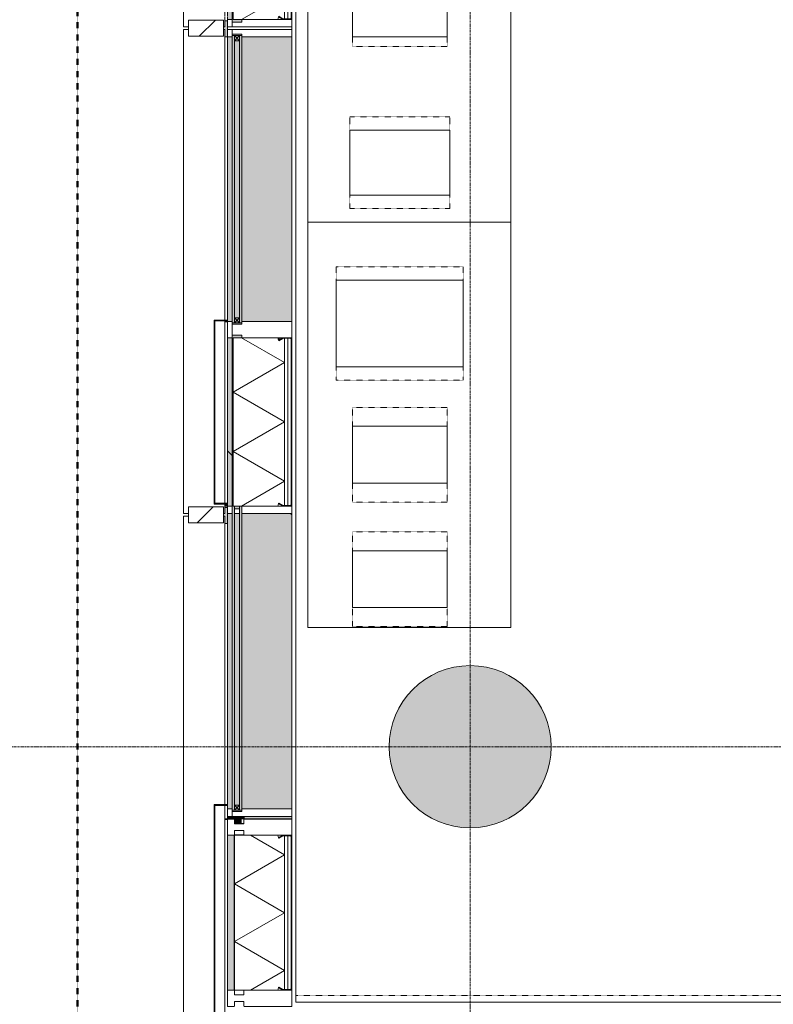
# Model space of a CAD drawing. Header units: millimetres. Extents: x -281 to 121694, y -16481 to 65128.
# Tile 3 of 256: x 8334 to 11121, y 9048 to 12689. Entities that reach past the tile are written whole.
import ezdxf

# ---------------------------------------------------------------- set-up
doc = ezdxf.new("R2010")
doc.units = ezdxf.units.MM
doc.linetypes.add('Grid Line', pattern=[12, 6, -2, 2, -2])
doc.linetypes.add('NLRS_Dash-0_6mm_Space-0_6mm_cpz', pattern=[1.2, 0.6, -0.6])
for name, color, linetype, lineweight in [('A--L$01A__Algemeen', 7, 'Continuous', 5), ('A--L$07A__Stramien', 1, 'Continuous', 5), ('A--L21__Buitenwanden', 3, 'Continuous', 5), ('A--L28__Hoofddraagconstructies', 3, 'Continuous', 5), ('A--L3__Afbouw', 2, 'Continuous', 5), ('A--L82__LosseGebruikersInvent', 1, 'Continuous', 5), ('A--L8__LosseInventaris', 1, 'Continuous', 5), ('A--LD21__DetailPenFijnHidden', 1, 'Continuous', 5), ('A--LD30__DetailPenMiddel', 3, 'NLRS_Dash-0_6mm_Space-0_6mm_cpz', 5)]:
    doc.layers.add(name, color=color, linetype=linetype, lineweight=lineweight)
pattern_1 = [(315, (-11757.5, 9103), (42.4264, 42.4264), []), (45, (-11757.5, 9103), (-42.4264, 42.4264), [])]

# ---------------------------------------------------------------- blocks, each defined once
blk = doc.blocks.new('TBR-B-BWK-C-BES-ARC-R25_rvt-1-L_80_ 13')
at = {"layer": 'A--L28__Hoofddraagconstructies'}
blk.add_hatch(color=21, dxfattribs=at).paths.add_polyline_path([(10000, 9700), (10058.5, 9705.8), (10114.8, 9722.8), (10166.7, 9750.6), (10212.1, 9787.9), (10249.4, 9833.3), (10277.2, 9885.2), (10294.2, 9941.5), (10300, 10000), (10294.2, 10058.5), (10277.2, 10114.8), (10249.4, 10166.7), (10212.1, 10212.1), (10166.7, 10249.4), (10114.8, 10277.2), (10058.5, 10294.2), (10000, 10300), (9941.5, 10294.2), (9885.2, 10277.2), (9833.3, 10249.4), (9787.9, 10212.1), (9750.6, 10166.7), (9722.8, 10114.8), (9705.8, 10058.5), (9700, 10000), (9705.8, 9941.5), (9725, 9881.2), (9750.6, 9833.3), (9787.9, 9787.9), (9833.3, 9750.6), (9885.2, 9722.8), (9941.5, 9705.8), (9955.5, 9704.4)])
at = {"layer": 'A--L28__Hoofddraagconstructies', "color": 241, "lineweight": 18}
for start, end in [(0, 180), (180, 360)]:
    blk.add_arc((10000, 10000), 300, start, end, dxfattribs=at)
blk = doc.blocks.new('Rectangular Mullion - 1332_210 x 60_30min-73532151-L_80_ 13')
at = {"layer": 'A--L3__Afbouw'}
h = blk.add_hatch(color=256, dxfattribs=at)
h.paths.add_polyline_path([(-10.7, 178.8), (-10.7, 177), (-12, 177), (-12, 212), (-10.7, 212)])
h.paths.add_polyline_path([(-27.9, 212), (-30, 212.8), (-29.2, 237), (-28.7, 237), (-27.9, 212.7)])
h.paths.add_polyline_path([(-27.9, 176.2), (-28.7, 176.2), (-29.2, 0), (-30, 0), (-29.2, 177), (-27.9, 176.3)])
for p, q in [((-30, 212.8), (-30, 237)), ((-30, 237), (-28.7, 237)), ((-29.2, 212.8), (-30, 212.8)), ((-29.2, 212), (-29.2, 212.8)), ((-27.9, 212), (-29.2, 212)), ((-12, 177), (-12, 212)), ((-30, 0), (-30, 176.2)), ((-30, 176.2), (-29.2, 176.2)), ((-29.2, 176.2), (-29.2, 177)), ((-29.2, 177), (-27.9, 177))]:
    blk.add_line(p, q, dxfattribs=at)
blk = doc.blocks.new('Rectangular Mullion - 1332_210 x 60_30min-34612180-L_80_ 13')
at = {"layer": 'A--L3__Afbouw'}
blk.add_hatch(color=256, dxfattribs=at).paths.add_polyline_path([(9163, 9672.5), (9163, 9673.75), (9128, 9673.3), (9128, 9672.5)])
blk.add_line((9128, 9673.75), (9163, 9673.75), dxfattribs=at)
blk = doc.blocks.new('Rectangular Mullion - 1332_210 x 60_30min-34469548-L_80_ 13')
at = {"layer": 'A--L3__Afbouw'}
for points in [[(9120, 9733.75), (9127.2, 9733.75), (9127.2, 9742.5), (9103, 9742.5), (9103, 9733.75)], [(9155, 9733.75), (9163, 9733.75), (9163, 9742.5), (9128, 9742.5), (9128, 9733.75)], [(9340, 9733.75), (9340, 9742.5), (9163.8, 9742.5), (9163.8, 9733.75)]]:
    blk.add_hatch(color=256, dxfattribs=at).paths.add_polyline_path(points)
for p, q in [((9103, 9742.5), (9103, 9733.75)), ((9127.2, 9733.75), (9103, 9733.75)), ((9127.2, 9742.5), (9127.2, 9733.75)), ((9128, 9733.75), (9127.2, 9733.75)), ((9128, 9742.5), (9128, 9733.75)), ((9163, 9733.75), (9128, 9733.75)), ((9163, 9742.5), (9163, 9733.75)), ((9163.8, 9733.75), (9163, 9733.75)), ((9163.8, 9742.5), (9163.8, 9733.75)), ((9340, 9733.75), (9163.8, 9733.75))]:
    blk.add_line(p, q, dxfattribs=at)
blk = doc.blocks.new('Rectangular Mullion - 1332_435 x 60_30min-34469616-L_80_ 13')
at = {"layer": 'A--LD21__DetailPenFijnHidden'}
blk.add_hatch(color=256, dxfattribs=at).paths.add_polyline_path([(30, 237), (-30, 237), (-29.2, 247.1), (-7.5, 247.1), (-7.5, 252), (2.5, 252), (2.5, 247.1), (30, 247.1)])
for p, q in [((-30, 237), (-30, 247.1)), ((30, 247.1), (30, 237))]:
    blk.add_line(p, q, dxfattribs=at)
blk = doc.blocks.new('Rectangular Mullion - 1332_435 x 60_30min-48998523-L_80_ 13')
at = {"layer": 'A--LD21__DetailPenFijnHidden'}
blk.add_hatch(color=256, dxfattribs=at).paths.add_polyline_path([(30, 237), (-30, 237), (-29.2, 247.1), (-7.5, 247.1), (-7.5, 252), (2.5, 252), (2.5, 247.1), (30, 247.1)])
for p, q in [((-30, 237), (-30, 247.1)), ((30, 247.1), (30, 237))]:
    blk.add_line(p, q, dxfattribs=at)
blk = doc.blocks.new('NLRS_21_GM_LB_element gevel_gen_cpz - NLRS_21_13_08_elementgevel element_gen_cpz-V194-L_80_ 13')
at = {"layer": 'A--L$01A__Algemeen'}
for points in [[(-877.5, -52), (-867.5, -51.5), (-867.5, -20), (-245, -20), (-245, -52), (-235, -52), (-235, -17), (-877.5, -17), (-877.5, -20)], [(-185, -237), (867.5, -237), (867.5, -52), (-185, -52)]]:
    blk.add_hatch(color=256, dxfattribs=at).paths.add_polyline_path(points)
h = blk.add_hatch(color=256, dxfattribs=at)
h.paths.add_polyline_path([(-867.5, -17), (-245, -17), (-245, 0), (-867.5, 0)])
h.paths.add_polyline_path([(-185, 0), (-185, -17), (867.5, -17), (867.5, 0), (-183, 0)])
h = blk.add_hatch(dxfattribs=at)
h.set_pattern_fill('FP_204', color=256, style=0, pattern_type=2)
h.set_pattern_definition([(315, (-13557.5, 9103), (42.4264, 42.4264), []), (45, (-13557.5, 9103), (-42.4264, 42.4264), [])])
h.paths.add_polyline_path([(-867.5, -185.7), (-866.8, -203.3), (-858.1, -188.2), (-866.8, -185.7)])
h = blk.add_hatch(dxfattribs=at)
h.set_pattern_fill('FP_205', color=256, style=0, pattern_type=2)
h.set_pattern_definition([(315, (-13557.5, 9103), (449.013, 449.013), []), (315, (-13557.5, 8944.25), (898.026, 0), []), (315, (-13557.5, 9261.75), (898.026, 0), [])])
h.paths.add_polyline_path([(-867.5, -205.8), (-867.5, -232), (-865.5, -232), (-865.5, -205.8)])
h.paths.add_polyline_path([(-866.8, -203.3), (-865.1, -204.3), (-856.3, -189.2), (-858.1, -188.2)])
h.paths.add_polyline_path([(-862.5, -237), (-250, -237), (-250, -235), (-862.5, -235)])
h.paths.add_polyline_path([(-256.2, -189.2), (-246.8, -204), (-245.7, -203.3), (-254.4, -188.2)])
h.paths.add_polyline_path([(-247, -232), (-245, -232), (-245, -205.8), (-247, -205.8)])
for p, q in [((-867.5, 0), (-895, 0)), ((-895, 0), (-895, -17)), ((-867.5, -17), (-867.5, 0)), ((-867.5, 0), (-860, 0)), ((-857, 0), (-245, 0)), ((-185, 0), (-245, 0)), ((-245, 0), (-245, -17)), ((-185, -17), (-185, 0)), ((-185, 0), (-183, 0)), ((-180, 0), (867.5, 0)), ((895, 0), (867.5, 0)), ((867.5, 0), (867.5, -17)), ((895, -17), (895, 0)), ((-877.5, -17), (-895, -17)), ((-895, -17), (-895, -237)), ((-895, -17), (-867.5, -17)), ((-877.5, -52), (-877.5, -17)), ((-245, -17), (-867.5, -17)), ((-245, -20), (-867.5, -20)), ((-867.5, -20), (-867.5, -185.7)), ((-245, -20), (-867.5, -20)), ((-867.5, -20), (-867.5, -185.7)), ((-775.6, -210), (-665.9, -20)), ((-556.2, -210), (-665.9, -20)), ((-556.2, -210), (-446.6, -20)), ((-336.9, -210), (-446.6, -20)), ((-245, -17), (-190, -17)), ((-245, -185.7), (-245, -20)), ((-245, -185.7), (-245, -20)), ((-195, -17), (-235, -17)), ((-235, -17), (-235, -52)), ((-195, -52), (-195, -17)), ((872.5, -17), (895, -17)), ((895, -17), (877.5, -17)), ((877.5, -17), (877.5, -52)), ((895, -237), (895, -17)), ((-867.5, -52), (-877.5, -52)), ((-775.6, -210), (-867.5, -50.9)), ((-336.9, -210), (-245, -50.9)), ((-235, -52), (-245, -52)), ((-190, -52), (-195, -52)), ((-185, -237), (-185, -52)), ((867.5, -52), (867.5, -237)), ((877.5, -52), (872.5, -52)), ((-867.5, -185.7), (-867.5, -204.5)), ((-867.5, -204.5), (-867.5, -205.8)), ((-867.5, -204.5), (-867.5, -205.8)), ((-867.5, -205.8), (-867.5, -232)), ((-858.1, -188.2), (-866.8, -203.3)), ((-865.5, -232), (-865.5, -205.8)), ((-865.5, -210), (-247, -210)), ((-865.5, -210), (-247, -210)), ((-865.1, -204.3), (-856.3, -189.2)), ((-856.3, -189.2), (-858.1, -188.2)), ((-254.4, -188.2), (-256.2, -189.2)), ((-256.2, -189.2), (-247.4, -204.3)), ((-245.7, -203.3), (-254.4, -188.2)), ((-247, -205.8), (-247, -232)), ((-245, -204.5), (-245, -185.7)), ((-245, -205.8), (-245, -204.5)), ((-245, -205.8), (-245, -204.5)), ((-245, -232), (-245, -205.8)), ((-895, -237), (-867.5, -237)), ((-867.5, -232), (-867.5, -237)), ((-867.5, -237), (-862.5, -237)), ((-865.5, -222.5), (-247, -222.5)), ((-250, -235), (-862.5, -235)), ((-862.5, -237), (-250, -237)), ((-250, -237), (-245, -237)), ((-245, -237), (-245, -232)), ((-245, -237), (-185, -237)), ((867.5, -237), (-185, -237)), ((867.5, -237), (895, -237))]:
    blk.add_line(p, q, dxfattribs=at)
for centre, radius, start, end in [((-867.5, -204.5), 18.8, 60, 90), ((-862.5, -205.8), 5, 150, 180), ((-862.5, -205.8), 3, 150, 180), ((-245, -204.5), 18.8, 90, 120), ((-250, -205.8), 3, 0, 30), ((-250, -205.8), 5, 360, 30), ((-862.5, -232), 5, 180, 270), ((-862.5, -232), 3, 180, 270), ((-862.5, -232), 3, 180, 270), ((-250, -232), 3, 270, 360), ((-250, -232), 3, 270, 0), ((-250, -232), 5, 270, 0)]:
    blk.add_arc(centre, radius, start, end, dxfattribs=at)
blk = doc.blocks.new('NLRS_41_GM_LB_vin gevel_gen_cpz - 41_12_XX_vin gevel-V195-L_80_ 13')
at = {"layer": 'A--L$01A__Algemeen'}
h = blk.add_hatch(dxfattribs=at)
h.set_pattern_fill('FP_206', color=256, style=0, pattern_type=2)
h.set_pattern_definition([(315, (-12657.5, 9103), (449.013, 449.013), []), (315, (-12657.5, 8944.25), (898.026, 0), []), (315, (-12657.5, 9261.75), (898.026, 0), [])])
h.paths.add_polyline_path([(-30, 15), (30, 15), (30, 145), (-30, 145), (-30, 124.7)])
for p, q in [((30, 145), (-30, 145)), ((-30, 145), (-30, 15)), ((30, 15), (30, 145)), ((-30, 15), (30, 15))]:
    blk.add_line(p, q, dxfattribs=at)
blk = doc.blocks.new('NLRS_21_GM_LB_element gevel_gen_cpz - NLRS_21_13_08_elementgevel element_gen_cpz-V196-L_80_ 13')
at = {"layer": 'A--L$01A__Algemeen'}
h = blk.add_hatch(color=256, dxfattribs=at)
h.paths.add_polyline_path([(-867.5, -17), (-245, -17), (-245, 0), (-867.5, 0)])
h.paths.add_polyline_path([(-185, -17), (867.5, -17), (867.5, 0), (-185, 0)])
for points in [[(-680, -20), (-245, -20), (-245, -52), (-235, -52), (-235, -17), (-680, -17)], [(-185, -237), (867.5, -237), (867.5, -52), (-185, -52)]]:
    blk.add_hatch(color=256, dxfattribs=at).paths.add_polyline_path(points)
h = blk.add_hatch(dxfattribs=at)
h.set_pattern_fill('FP_207', color=256, style=0, pattern_type=2)
h.set_pattern_definition(pattern_1)
h.paths.add_polyline_path([(-867.5, -185.7), (-866.8, -203.3), (-858.1, -188.2), (-865.1, -186)])
h = blk.add_hatch(dxfattribs=at)
h.set_pattern_fill('FP_208', color=256, style=0, pattern_type=2)
h.set_pattern_definition([(315, (-11757.5, 9103), (449.013, 449.013), []), (315, (-11757.5, 8944.25), (898.026, 0), []), (315, (-11757.5, 9261.75), (898.026, 0), [])])
h.paths.add_polyline_path([(-867.5, -205.8), (-867.5, -232), (-865.5, -232), (-865.5, -205.8)])
h.paths.add_polyline_path([(-866.8, -203.3), (-865.1, -204.3), (-856.3, -189.2), (-858.1, -188.2)])
h.paths.add_polyline_path([(-862.5, -237), (-250, -237), (-250, -235), (-862.5, -235)])
h.paths.add_polyline_path([(-256.2, -189.2), (-247.4, -204.3), (-245.7, -203.3), (-254.4, -188.2)])
h.paths.add_polyline_path([(-247, -205.8), (-247, -232), (-245, -232), (-245, -205.8)])
h = blk.add_hatch(dxfattribs=at)
h.set_pattern_fill('FP_207', color=256, style=0, pattern_type=2)
h.set_pattern_definition(pattern_1)
h.paths.add_polyline_path([(-254.4, -188.2), (-245, -204.3), (-245, -185.7), (-249.9, -186.3)])
for p, q in [((-867.5, 0), (-895, 0)), ((-895, 0), (-895, -17)), ((-867.5, -17), (-867.5, 0)), ((-867.5, 0), (-860, 0)), ((-857, 0), (-245, 0)), ((-185, 0), (-245, 0)), ((-245, 0), (-245, -17)), ((-185, -17), (-185, 0)), ((-185, 0), (-183, 0)), ((-180, 0), (867.5, 0)), ((895, 0), (867.5, 0)), ((867.5, 0), (867.5, -17)), ((895, -17), (895, 0)), ((-895, -25), (-895, -44)), ((-877.5, -44), (-877.5, -25)), ((-245, -20), (-867.5, -20)), ((-867.5, -20), (-867.5, -185.7)), ((-245, -20), (-867.5, -20)), ((-867.5, -20), (-867.5, -185.7)), ((-775.6, -210), (-665.9, -20)), ((-245, -17), (-680, -17)), ((-556.2, -210), (-665.9, -20)), ((-556.2, -210), (-446.6, -20)), ((-336.9, -210), (-446.6, -20)), ((-245, -17), (-190, -17)), ((-245, -185.7), (-245, -20)), ((-245, -185.7), (-245, -20)), ((-195, -17), (-235, -17)), ((-235, -17), (-235, -52)), ((-195, -52), (-195, -17)), ((872.5, -17), (895, -17)), ((895, -17), (877.5, -17)), ((877.5, -17), (877.5, -52)), ((895, -237), (895, -17)), ((-895, -52), (-895, -237)), ((-775.6, -210), (-867.5, -50.9)), ((-336.9, -210), (-245, -50.9)), ((-235, -52), (-245, -52)), ((-190, -52), (-195, -52)), ((-185, -237), (-185, -52)), ((867.5, -52), (867.5, -237)), ((877.5, -52), (872.5, -52)), ((-867.5, -185.7), (-867.5, -204.5)), ((-867.5, -204.5), (-867.5, -205.8)), ((-867.5, -204.5), (-867.5, -205.8)), ((-867.5, -205.8), (-867.5, -232)), ((-858.1, -188.2), (-866.8, -203.3)), ((-865.5, -232), (-865.5, -205.8)), ((-865.5, -210), (-247, -210)), ((-865.5, -210), (-247, -210)), ((-865.1, -204.3), (-856.3, -189.2)), ((-856.3, -189.2), (-858.1, -188.2)), ((-254.4, -188.2), (-256.2, -189.2)), ((-256.2, -189.2), (-247.4, -204.3)), ((-245.7, -203.3), (-254.4, -188.2)), ((-247, -205.8), (-247, -232)), ((-245, -204.5), (-245, -185.7)), ((-245, -205.8), (-245, -204.5)), ((-245, -205.8), (-245, -204.5)), ((-245, -232), (-245, -205.8)), ((-895, -237), (-867.5, -237)), ((-867.5, -232), (-867.5, -237)), ((-867.5, -237), (-862.5, -237)), ((-865.5, -222.5), (-247, -222.5)), ((-250, -235), (-862.5, -235)), ((-862.5, -237), (-250, -237)), ((-250, -237), (-245, -237)), ((-245, -237), (-245, -232)), ((-245, -237), (-185, -237)), ((867.5, -237), (-185, -237)), ((867.5, -237), (895, -237))]:
    blk.add_line(p, q, dxfattribs=at)
for centre, radius, start, end in [((-867.5, -204.5), 18.8, 60, 90), ((-862.5, -205.8), 5, 150, 180), ((-862.5, -205.8), 3, 150, 180), ((-245, -204.5), 18.8, 90, 120), ((-250, -205.8), 3, 0, 30), ((-250, -205.8), 5, 360, 30), ((-862.5, -232), 5, 180, 270), ((-862.5, -232), 3, 180, 270), ((-862.5, -232), 3, 180, 270), ((-250, -232), 3, 270, 360), ((-250, -232), 3, 270, 0), ((-250, -232), 5, 270, 0)]:
    blk.add_arc(centre, radius, start, end, dxfattribs=at)
blk = doc.blocks.new('NLRS_41_GM_LB_vin gevel_gen_cpz - 41_12_XX_vin gevel-V197-L_80_ 13')
at = {"layer": 'A--L$01A__Algemeen'}
h = blk.add_hatch(dxfattribs=at)
h.set_pattern_fill('FP_209', color=256, style=0, pattern_type=2)
h.set_pattern_definition([(315, (-10857.5, 9103), (449.013, 449.013), []), (315, (-10857.5, 8944.25), (898.026, 0), []), (315, (-10857.5, 9261.75), (898.026, 0), [])])
h.paths.add_polyline_path([(-30, 15), (30, 15), (30, 145), (-30, 145), (-30, 124.7)])
for p, q in [((30, 145), (-30, 145)), ((-30, 145), (-30, 15)), ((30, 15), (30, 145)), ((-30, 15), (30, 15))]:
    blk.add_line(p, q, dxfattribs=at)
blk = doc.blocks.new('NLRS_41_GM_LB_zetwerk gevel_gen_cpz - NLRS_41_12_05_GM_zetwerk gevel_gen_cpz-61879868-L_80_ 13')
at = {"layer": 'A--L$01A__Algemeen'}
for p, q in [((375, 50), (-305, 50)), ((-305, 50), (-305, 0)), ((-302, 0), (-302, 47)), ((-302, 47), (372, 47)), ((372, 47), (372, 0)), ((375, 0), (375, 50)), ((-305, 0), (-302, 0)), ((372, 0), (375, 0))]:
    blk.add_line(p, q, dxfattribs=at)
blk = doc.blocks.new('CSWK_double-triple glass panel - CSWK_double-triple glass panel-55889924-L_80_ 13')
at = {"layer": 'A--L$01A__Algemeen'}
for points in [[(-531.25, 100), (-531.25, 92), (531.25, 92), (531.25, 100), (-518.79, 100)], [(-531.25, 73), (-531.25, 65), (531.25, 65), (531.25, 73), (-518.79, 73)]]:
    blk.add_hatch(color=256, dxfattribs=at).paths.add_polyline_path(points)
at = {"layer": 'A--L82__LosseGebruikersInvent'}
blk.add_hatch(color=256, dxfattribs=at).paths.add_polyline_path([(-536.25, 100), (-536.25, 65), (-531.25, 65), (-531.25, 73), (531.25, 73), (531.25, 65), (536.25, 65), (536.25, 100), (531.25, 100), (531.25, 92), (-531.25, 92), (-531.25, 100)])
at = {"layer": 'A--L$01A__Algemeen'}
for p, q in [((531.25, 100), (-531.25, 100)), ((-531.25, 100), (-531.25, 92)), ((-531.25, 92), (531.25, 92)), ((-531.25, 92), (-512.25, 92)), ((-531.25, 73), (-531.25, 92)), ((-531.25, 92), (-512.25, 73)), ((-512.25, 92), (-531.25, 73)), ((531.25, 73), (-531.25, 73)), ((-531.25, 73), (-531.25, 65)), ((-512.25, 73), (-531.25, 73)), ((-512.25, 92), (-512.25, 73)), ((512.25, 92), (531.25, 92)), ((512.25, 73), (512.25, 92)), ((512.25, 92), (531.25, 73)), ((531.25, 92), (512.25, 73)), ((531.25, 73), (512.25, 73)), ((531.25, 92), (531.25, 100)), ((531.25, 92), (531.25, 73)), ((531.25, 65), (531.25, 73)), ((-531.25, 65), (531.25, 65))]:
    blk.add_line(p, q, dxfattribs=at)
blk = doc.blocks.new('NLRS_82_FU_UN_lab en spoel tafels_gen_kad - labtafel dxbxh 750x1500x950-49024441-L_80_ 13')
at = {"layer": 'A--L$01A__Algemeen'}
for p, q in [((750, 262.7), (-750, 262.7)), ((-750, 262.7), (-750, -487.3)), ((750, -487.3), (750, 262.7)), ((-750, -487.3), (750, -487.3))]:
    blk.add_line(p, q, dxfattribs=at)
blk = doc.blocks.new('NLRS_82_FU_UN_lab en spoel tafels_gen_kad - labtafel dxbxh 750x1200x950-V304-L_80_ 13')
at = {"layer": 'A--L$01A__Algemeen'}
for p, q in [((600, 262.7), (-600, 262.7)), ((-600, 262.7), (-600, -487.3)), ((600, 153.3), (600, 262.7)), ((600, -487.3), (600, -306.7)), ((-600, -487.3), (600, -487.3))]:
    blk.add_line(p, q, dxfattribs=at)
blk = doc.blocks.new('Rectangular Mullion - gevelband kader-64324186-L_80_ 13')
at = {"layer": 'A--L3__Afbouw'}
for p, q in [((8939.9, 10852.5), (8958, 10852.5)), ((8939.9, 8640), (8939.9, 10852.5)), ((9088, 10852.5), (9092.9, 10852.5)), ((9092.9, 10852.5), (9092.9, 9786.3)), ((9092.9, 9783.3), (9092.9, 8797.3)), ((9056, 8756.1), (9092.9, 8793)), ((9092.9, 8794.3), (9092.9, 8793)), ((8939.9, 8640), (9053, 8753.1))]:
    blk.add_line(p, q, dxfattribs=at)
blk = doc.blocks.new('Rectangular Mullion - gevelband kader-V345-L_80_ 13')
at = {"layer": 'A--L3__Afbouw'}
for p, q in [((8939.9, 12652.5), (8958, 12652.5)), ((8939.9, 10862.5), (8939.9, 12652.5)), ((9088, 12652.5), (9092.9, 12652.5)), ((9092.9, 12652.5), (9092.9, 11577.5)), ((9092.9, 11574.5), (9092.9, 10900.5)), ((9092.9, 10897.5), (9092.9, 10862.5)), ((8958, 10862.5), (8939.9, 10862.5)), ((9092.9, 10862.5), (9088, 10862.5))]:
    blk.add_line(p, q, dxfattribs=at)
blk = doc.blocks.new('NLRS_82_SE_LB_laboratorium apparaat space reservation_gen_cpz - lab apparaat_tafelniveau-57700831-L_80_ 13')
at = {"layer": 'A--L8__LosseInventaris', "linetype": 'NLRS_Dash-0_6mm_Space-0_6mm_cpz'}
for p, q in [((-175, 175), (175, 175)), ((-175, 175), (-175, -175)), ((175, 175), (175, -175)), ((-175, -175), (175, -175))]:
    blk.add_line(p, q, dxfattribs=at)
at = {"layer": 'A--L8__LosseInventaris'}
for p, q in [((105, 175), (-105, 175)), ((-105, 175), (-105, -175)), ((105, -175), (105, 175)), ((-105, -175), (105, -175))]:
    blk.add_line(p, q, dxfattribs=at)
blk = doc.blocks.new('NLRS_82_SE_LB_laboratorium apparaat space reservation_gen_cpz - lab apparaat_tafelniveau-57700832-L_80_ 13')
at = {"layer": 'A--L8__LosseInventaris', "linetype": 'NLRS_Dash-0_6mm_Space-0_6mm_cpz'}
for p, q in [((-175, 175), (175, 175)), ((-175, 175), (-175, -175)), ((175, 175), (175, -175)), ((-175, -175), (175, -175))]:
    blk.add_line(p, q, dxfattribs=at)
at = {"layer": 'A--L8__LosseInventaris'}
for p, q in [((105, 175), (-105, 175)), ((-105, 175), (-105, -175)), ((105, -175), (105, 175)), ((-105, -175), (105, -175))]:
    blk.add_line(p, q, dxfattribs=at)
blk = doc.blocks.new('NLRS_82_SE_LB_laboratorium apparaat space reservation_gen_cpz - lab apparaat_tafelniveau-57700833-L_80_ 13')
at = {"layer": 'A--L8__LosseInventaris', "linetype": 'NLRS_Dash-0_6mm_Space-0_6mm_cpz'}
for p, q in [((-210, 235), (210, 235)), ((-210, 235), (-210, -235)), ((210, 235), (210, -235)), ((-210, -235), (210, -235))]:
    blk.add_line(p, q, dxfattribs=at)
at = {"layer": 'A--L8__LosseInventaris'}
for p, q in [((160, 235), (-160, 235)), ((-160, 235), (-160, -235)), ((160, -235), (160, 235)), ((-160, -235), (160, -235))]:
    blk.add_line(p, q, dxfattribs=at)
blk = doc.blocks.new('NLRS_82_SE_LB_laboratorium apparaat space reservation_gen_cpz - lab apparaat_tafelniveau-57700834-L_80_ 13')
at = {"layer": 'A--L8__LosseInventaris', "linetype": 'NLRS_Dash-0_6mm_Space-0_6mm_cpz'}
for p, q in [((-170, 185), (170, 185)), ((-170, 185), (-170, -185)), ((170, 185), (170, -185)), ((-170, -185), (170, -185))]:
    blk.add_line(p, q, dxfattribs=at)
at = {"layer": 'A--L8__LosseInventaris'}
for p, q in [((120, 185), (-120, 185)), ((-120, 185), (-120, -185)), ((120, -185), (120, 185)), ((-120, -185), (120, -185))]:
    blk.add_line(p, q, dxfattribs=at)
blk = doc.blocks.new('NLRS_82_SE_LB_laboratorium apparaat space reservation_gen_cpz - lab apparaat_tafelniveau-57700835-L_80_ 13')
at = {"layer": 'A--L8__LosseInventaris', "linetype": 'NLRS_Dash-0_6mm_Space-0_6mm_cpz'}
for p, q in [((-150, 175), (150, 175)), ((-150, 175), (-150, -175)), ((150, 175), (150, -175)), ((-150, -175), (150, -175))]:
    blk.add_line(p, q, dxfattribs=at)
at = {"layer": 'A--L8__LosseInventaris'}
for p, q in [((115, 175), (-115, 175)), ((-115, 175), (-115, -175)), ((115, -175), (115, 175)), ((-115, -175), (115, -175))]:
    blk.add_line(p, q, dxfattribs=at)
blk = doc.blocks.new('CSWK_double-triple glass panel - CSWK_double-triple glass panel-73654105-L_80_ 13')
at = {"layer": 'A--LD21__DetailPenFijnHidden'}
blk.add_hatch(color=256, dxfattribs=at).paths.add_polyline_path([(563.625, -187), (545.625, -187), (546.425, -212), (563.625, -212)])
blk.add_line((545.625, -187), (563.625, -187), dxfattribs=at)
blk = doc.blocks.new('NLRS_21_CWP_glass panel _T_D__gen_cpz - NLRS_21_10_CWP_vliesgevel isolatie 30min_gen_cpz-73509951-L_80_ 13')
at = {"layer": 'A--L$01A__Algemeen'}
h = blk.add_hatch(dxfattribs=at)
h.set_pattern_fill('FP_428', color=256, style=0, pattern_type=2)
h.set_pattern_definition([(315, (-9386.25, 9340), (449.013, 449.013), []), (315, (-9386.25, 9181.25), (898.026, 0), []), (315, (-9386.25, 9498.75), (898.026, 0), [])])
h.paths.add_polyline_path([(-286.2, 31.2), (-286.2, 5), (-284.2, 5), (-284.2, 31.2)])
h.paths.add_polyline_path([(-285.6, 33.7), (-283.8, 32.7), (-275.1, 47.8), (-276.8, 48.8), (-283.8, 36.7)])
h.paths.add_polyline_path([(-281.2, 2), (-281.2, 0), (281.2, 0), (281.2, 2), (-106.1, 2)])
h.paths.add_polyline_path([(275.1, 47.8), (283.8, 32.7), (285.6, 33.7), (276.8, 48.8)])
h.paths.add_polyline_path([(284.2, 5), (286.2, 5), (286.2, 31.2), (284.2, 31.2)])
for p, q in [((-286.2, 212), (-286.2, 27)), ((286.2, 212), (-286.2, 212)), ((286.2, 212), (-286.2, 212)), ((-286.2, 212), (-286.2, 27)), ((286.2, 212), (-286.2, 212)), ((-286.2, 212), (-286.2, 0)), ((-213.6, 27), (-106.8, 212)), ((0, 27), (-106.8, 212)), ((0, 27), (106.8, 212)), ((213.6, 27), (106.8, 212)), ((286.2, 27), (286.2, 212)), ((286.2, 27), (286.2, 212)), ((286.2, 0), (286.2, 212)), ((-213.6, 27), (-286.2, 152.8)), ((213.6, 27), (286.2, 152.8)), ((-286.2, 51.3), (-286.2, 32.5)), ((-286.2, 32.5), (-276.8, 48.8)), ((-276.8, 48.8), (-285.6, 33.7)), ((-283.8, 32.7), (-275.1, 47.8)), ((-275.1, 47.8), (-276.8, 48.8)), ((276.8, 48.8), (275.1, 47.8)), ((275.1, 47.8), (283.8, 32.7)), ((285.6, 33.7), (276.8, 48.8)), ((276.8, 48.8), (286.2, 32.5)), ((286.2, 32.5), (286.2, 51.3)), ((-286.2, 31.2), (-286.2, 5)), ((-286.2, 27), (286.2, 27)), ((-286.2, 27), (286.2, 27)), ((-286.2, 0), (286.2, 0)), ((-284.2, 5), (-284.2, 31.2)), ((-284.2, 27), (-284.2, 14.5)), ((284.2, 27), (-284.2, 27)), ((-284.2, 14.5), (284.2, 14.5)), ((-284.2, 14.5), (-284.2, 5)), ((284.2, 14.5), (-284.2, 14.5)), ((281.2, 2), (-281.2, 2)), ((-281.2, 2), (281.2, 2)), ((-281.2, 0), (281.2, 0)), ((284.2, 31.2), (284.2, 5)), ((284.2, 14.5), (284.2, 27)), ((284.2, 5), (284.2, 14.5)), ((286.2, 5), (286.2, 31.2))]:
    blk.add_line(p, q, dxfattribs=at)
for centre, radius, start, end in [((-286.2, 32.5), 18.8, 60, 90), ((286.2, 32.5), 18.8, 90, 120), ((-281.2, 31.2), 5, 150, 180), ((-281.2, 5), 5, 180, 270), ((-281.2, 31.2), 3, 150, 180), ((-281.2, 5), 3, 180, 270), ((-281.2, 5), 3, 180, 270), ((281.2, 5), 3, 270, 360), ((281.2, 5), 5, 270, 360), ((281.2, 5), 3, 270, 360), ((281.2, 31.2), 3, 0, 30), ((281.2, 31.2), 5, 0, 30)]:
    blk.add_arc(centre, radius, start, end, dxfattribs=at)
blk = doc.blocks.new('Rectangular Mullion - 1332_210 x 60_30min-62245179-L_80_ 13')
at = {"layer": 'A--L3__Afbouw'}
blk.add_hatch(color=256, dxfattribs=at).paths.add_polyline_path([(9127.2, 9100), (9127.2, 9672.5), (9103, 9672.5), (9103, 9100)])
for p, q in [((9103, 9672.5), (9103, 9100)), ((9127.2, 9672.5), (9128, 9672.5)), ((9127.2, 9672.5), (9127.2, 9100)), ((9128, 9100), (9127.2, 9100))]:
    blk.add_line(p, q, dxfattribs=at)
blk = doc.blocks.new('Rectangular Mullion - 1332_210 x 60_30min-34434757-L_80_ 13')
at = {"layer": 'A--L3__Afbouw'}
for p, q in [((-60, 0), (0, 0)), ((0, 0), (0, -176.2)), ((-59.2, -176.2), (-60, -176.2)), ((-59.2, -177), (-59.2, -176.2)), ((-42, -177), (-59.2, -177)), ((-42, -212), (-42, -177)), ((-0.8, -177), (-18, -177)), ((-18, -177), (-18, -212)), ((0, -176.2), (-0.8, -176.2)), ((-0.8, -176.2), (-0.8, -177)), ((-60, -237), (-60, -212.8)), ((-60, -212.8), (-59.2, -212.8)), ((-59.2, -212.8), (-59.2, -212)), ((-59.2, -212), (-42, -212)), ((-18, -212), (-0.8, -212)), ((-0.8, -212), (-0.8, -212.8)), ((-0.8, -212.8), (0, -212.8)), ((0, -212.8), (0, -237)), ((0, -237), (-60, -237))]:
    blk.add_line(p, q, dxfattribs=at)
blk = doc.blocks.new('Rectangular Mullion - 1332_210 x 60_30min-34434758-L_80_ 13')
at = {"layer": 'A--L3__Afbouw'}
for p, q in [((0, 0), (-60, 0)), ((0, -176.2), (0, 0)), ((-60, -176.2), (-59.2, -176.2)), ((-59.2, -176.2), (-59.2, -177)), ((-59.2, -177), (-42, -177)), ((-42, -177), (-42, -212)), ((-18, -212), (-18, -177)), ((-18, -177), (-0.8, -177)), ((-0.8, -177), (-0.8, -176.2)), ((-0.8, -176.2), (0, -176.2)), ((-59.2, -212.8), (-60, -212.8)), ((-60, -212.8), (-60, -237)), ((-42, -212), (-59.2, -212)), ((-59.2, -212), (-59.2, -212.8)), ((-0.8, -212), (-18, -212)), ((-0.8, -212.8), (-0.8, -212)), ((0, -212.8), (-0.8, -212.8)), ((0, -237), (0, -212.8)), ((-60, -237), (0, -237))]:
    blk.add_line(p, q, dxfattribs=at)
blk = doc.blocks.new('1332_elementgevel element glass corner - NLRS_21_13_08_GM_elementgevel element glazen hoek_gen_cpz-65367698-L_80_ 13')
at = {"layer": 'A--L$01A__Algemeen'}
h = blk.add_hatch(color=256, dxfattribs=at)
h.paths.add_polyline_path([(-527.5, -17), (565, -17), (565, 0), (-527.5, 0)])
h.paths.add_polyline_path([(592.5, 0), (592.5, -17), (780, -17), (797, 0), (600, 0)])
h = blk.add_hatch(dxfattribs=at)
h.set_pattern_fill('FP_429', color=256, style=0, pattern_type=2)
h.set_pattern_definition([(315, (-10297.5, 9103), (449.013, 449.013), []), (315, (-10297.5, 8944.25), (898.026, 0), []), (315, (-10297.5, 9261.75), (898.026, 0), [])])
h.paths.add_polyline_path([(745, -20), (780, -20), (780, -17), (745, -17)])
blk.add_hatch(color=256, dxfattribs=at).paths.add_polyline_path([(-527.5, -237), (560, -237), (565, -232), (565, -52), (-527.5, -52)])
for p, q in [((-555, 0), (-555, -17)), ((-527.5, 0), (-555, 0)), ((-527.5, -17), (-527.5, 0)), ((-527.5, 0), (-514.2, 0)), ((-511.2, 0), (565, 0)), ((592.5, 0), (600, 0)), ((603, 0), (797, 0)), ((780, -17), (797, 0)), ((-555, -17), (-555, -237)), ((-537.5, -17), (-555, -17)), ((-555, -17), (-532.5, -17)), ((-537.5, -52), (-537.5, -17)), ((745, -17), (745, -20)), ((780, -17), (745, -17)), ((780, -20), (780, -17)), ((-532.5, -52), (-537.5, -52)), ((-527.5, -237), (-527.5, -52)), ((-555, -237), (-527.5, -237)), ((560, -237), (-527.5, -237)), ((565, -232), (560, -237))]:
    blk.add_line(p, q, dxfattribs=at)
blk = doc.blocks.new('CSWK_double-triple glass panel - CSWK_double-triple glass panel-64324173-L_80_ 13')
at = {"layer": 'A--L$01A__Algemeen'}
for points in [[(-636.25, 100), (-636.25, 92), (488.75, 92), (488.75, 97), (636.25, 97), (636.25, 100), (-484.73, 100)], [(-636.25, 73), (-636.25, 65), (488.75, 65), (488.75, 73), (-484.73, 73)]]:
    blk.add_hatch(color=256, dxfattribs=at).paths.add_polyline_path(points)
at = {"layer": 'A--L82__LosseGebruikersInvent'}
h = blk.add_hatch(color=256, dxfattribs=at)
h.paths.add_polyline_path([(-641.25, 100), (-641.25, 65), (-636.25, 65), (-636.25, 73), (461.25, 73), (461.25, 92), (-636.25, 92), (-636.25, 100)])
h.paths.add_polyline_path([(478.75, 73), (488.75, 73), (488.75, 92), (478.75, 92)])
h.paths.add_polyline_path([(636.25, 100), (636.25, 97), (641.25, 97), (641.25, 100)])
at = {"layer": 'A--L$01A__Algemeen'}
for p, q in [((636.25, 100), (-636.25, 100)), ((-636.25, 100), (-636.25, 92)), ((-636.25, 92), (488.75, 92)), ((-636.25, 92), (-617.25, 92)), ((-636.25, 73), (-636.25, 92)), ((-636.25, 92), (-617.25, 73)), ((-617.25, 92), (-636.25, 73)), ((488.75, 73), (-636.25, 73)), ((-636.25, 73), (-636.25, 65)), ((-617.25, 73), (-636.25, 73)), ((-617.25, 92), (-617.25, 73)), ((636.25, 97), (636.25, 100)), ((-636.25, 65), (488.75, 65))]:
    blk.add_line(p, q, dxfattribs=at)
at = {"layer": 'A--L82__LosseGebruikersInvent'}
blk.add_line((641.25, 100), (636.25, 100), dxfattribs=at)
blk = doc.blocks.new('zetwerk - NLRS_41_12_05_GM_zetwerk gevel_gen_cpz-73492132-L_80_ 13')
at = {"layer": 'A--LD21__DetailPenFijnHidden'}
blk.add_hatch(color=256, dxfattribs=at).paths.add_polyline_path([(-343.9, 0), (-346.9, 0), (-346.1, -10.1), (-343.9, -10.1)])
for p, q in [((-346.9, 0), (-346.9, -10.1)), ((-343.9, -10.1), (-343.9, 0))]:
    blk.add_line(p, q, dxfattribs=at)
blk = doc.blocks.new('zetwerk - NLRS_41_12_05_GM_zetwerk gevel_gen_cpz-73492048-L_80_ 13')
at = {"layer": 'A--LD21__DetailPenFijnHidden'}
h = blk.add_hatch(color=256, dxfattribs=at)
h.paths.add_polyline_path([(307.5, 0), (304.5, 0), (304.5, -10.1), (307.5, -10.1)])
h.paths.add_polyline_path([(-374.5, 0), (-377, 0), (-376.9, -10.1), (-374.5, -10.1)])
for p, q in [((-374.5, -10.1), (-374.5, 0)), ((304.5, 0), (304.5, -10.1)), ((307.5, -10.1), (307.5, 0))]:
    blk.add_line(p, q, dxfattribs=at)
blk = doc.blocks.new('zetwerk - NLRS_41_12_05_GM_zetwerk gevel_gen_cpz-73510043-L_80_ 13')
at = {"layer": 'A--L$01A__Algemeen'}
for p, q in [((400, 50), (-592, 50)), ((-592, 50), (-592, 0)), ((-589, 0), (-589, 47)), ((-589, 47), (397, 47)), ((397, 47), (397, 0)), ((400, 0), (400, 50)), ((-592, 0), (-589, 0)), ((397, 0), (400, 0))]:
    blk.add_line(p, q, dxfattribs=at)

msp = doc.modelspace()

# ---------------------------------------------------------------- linework, layer by layer
at = {"layer": 'A--L$01A__Algemeen', "linetype": 'NLRS_Dash-0_6mm_Space-0_6mm_cpz', "lineweight": 50}
msp.add_line((8547.5, 57866.2), (8547.5, 8015.6), dxfattribs=at)
at = {"layer": 'A--L$07A__Stramien', "linetype": 'Grid Line'}
for p, q in [((10000, 64428.4), (10000, 5044.8)), ((100373, 10000), (-281.1, 10000))]:
    msp.add_line(p, q, dxfattribs=at)
at = {"layer": 'A--L21__Buitenwanden'}
for p, q in [((9355, 56545), (9355, 9055)), ((9103, 12652.5), (9103, 12662.5)), ((9340, 12652.5), (9340, 12662.5)), ((9340, 11572.5), (9340, 12625)), ((9340, 9770), (9340, 10862.5)), ((9340, 9732.5), (9340, 9742.5)), ((9355, 9055), (32685, 9055))]:
    msp.add_line(p, q, dxfattribs=at)
at = {"layer": 'A--LD30__DetailPenMiddel'}
msp.add_line((17150, 9080), (9355, 9080), dxfattribs=at)

# ---------------------------------------------------------------- block references
at = {"lineweight": 5}
msp.add_blockref('TBR-B-BWK-C-BES-ARC-R25_rvt-1-L_80_ 13', (0, 0), dxfattribs=at)
at = {"layer": 'A--L$01A__Algemeen'}
for name, p, rotation in [('NLRS_21_GM_LB_element gevel_gen_cpz - NLRS_21_13_08_elementgevel element_gen_cpz-V194-L_80_ 13', (9103, 13557.5), 89.99999999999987), ('NLRS_41_GM_LB_vin gevel_gen_cpz - 41_12_XX_vin gevel-V195-L_80_ 13', (9103, 12657.5), 89.99999999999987), ('NLRS_21_GM_LB_element gevel_gen_cpz - NLRS_21_13_08_elementgevel element_gen_cpz-V196-L_80_ 13', (9103, 11757.5), 89.99999999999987), ('CSWK_double-triple glass panel - CSWK_double-triple glass panel-55889924-L_80_ 13', (9220, 12098.8), 89.99999999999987), ('NLRS_41_GM_LB_zetwerk gevel_gen_cpz - NLRS_41_12_05_GM_zetwerk gevel_gen_cpz-61879868-L_80_ 13', (9103, 11202.5), 89.99999999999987), ('1332_elementgevel element glass corner - NLRS_21_13_08_GM_elementgevel element glazen hoek_gen_cpz-65367698-L_80_ 13', (9103, 10297.5), 89.99999999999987), ('CSWK_double-triple glass panel - CSWK_double-triple glass panel-64324173-L_80_ 13', (9220, 10401.3), 89.99999999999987), ('NLRS_41_GM_LB_vin gevel_gen_cpz - 41_12_XX_vin gevel-V197-L_80_ 13', (9103, 10857.5), 89.99999999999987), ('zetwerk - NLRS_41_12_05_GM_zetwerk gevel_gen_cpz-73510043-L_80_ 13', (9103, 9386.3), 90.00000000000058)]:
    msp.add_blockref(name, p, dxfattribs=dict(at, rotation=rotation))
at = {"layer": 'A--L3__Afbouw'}
for name, p in [('Rectangular Mullion - gevelband kader-V345-L_80_ 13', (0, 1800)), ('Rectangular Mullion - gevelband kader-V345-L_80_ 13', (0, 0)), ('Rectangular Mullion - gevelband kader-64324186-L_80_ 13', (0, 0)), ('Rectangular Mullion - 1332_210 x 60_30min-34469548-L_80_ 13', (0, 0)), ('Rectangular Mullion - 1332_210 x 60_30min-62245179-L_80_ 13', (0, 0)), ('Rectangular Mullion - 1332_210 x 60_30min-34612180-L_80_ 13', (0, 0))]:
    msp.add_blockref(name, p, dxfattribs=at)
at = {"layer": 'A--L3__Afbouw', "extrusion": (0, 0, -1)}
for name, p, rotation in [('Rectangular Mullion - 1332_210 x 60_30min-73532151-L_80_ 13', (-9340, 9703.8), 270.0000000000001), ('Rectangular Mullion - 1332_210 x 60_30min-34434757-L_80_ 13', (-9340, 9732.5), 89.99999999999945)]:
    msp.add_blockref(name, p, dxfattribs=dict(at, rotation=rotation))
at = {"layer": 'A--L3__Afbouw', "rotation": 270.0000000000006}
msp.add_blockref('Rectangular Mullion - 1332_210 x 60_30min-34434758-L_80_ 13', (9340, 9040), dxfattribs=at)
at = {"layer": 'A--L82__LosseGebruikersInvent'}
for name, p, rotation in [('NLRS_82_FU_UN_lab en spoel tafels_gen_kad - labtafel dxbxh 750x1200x950-V304-L_80_ 13', (9662.7, 12540.4), 89.9999999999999), ('NLRS_82_FU_UN_lab en spoel tafels_gen_kad - labtafel dxbxh 750x1500x950-49024441-L_80_ 13', (9662.7, 11190.4), 89.9999999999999), ('NLRS_21_CWP_glass panel _T_D__gen_cpz - NLRS_21_10_CWP_vliesgevel isolatie 30min_gen_cpz-73509951-L_80_ 13', (9340, 9386.3), 90.00000000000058)]:
    msp.add_blockref(name, p, dxfattribs=dict(at, rotation=rotation))
at = {"layer": 'A--L8__LosseInventaris', "linetype": 'NLRS_Dash-0_6mm_Space-0_6mm_cpz', "rotation": 269.9999999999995}
for name, p in [('NLRS_82_SE_LB_laboratorium apparaat space reservation_gen_cpz - lab apparaat_tafelniveau-57700835-L_80_ 13', (9739.4, 12740)), ('NLRS_82_SE_LB_laboratorium apparaat space reservation_gen_cpz - lab apparaat_tafelniveau-57700834-L_80_ 13', (9739.4, 12160)), ('NLRS_82_SE_LB_laboratorium apparaat space reservation_gen_cpz - lab apparaat_tafelniveau-57700833-L_80_ 13', (9739.4, 11565.4)), ('NLRS_82_SE_LB_laboratorium apparaat space reservation_gen_cpz - lab apparaat_tafelniveau-57700832-L_80_ 13', (9739.4, 11080)), ('NLRS_82_SE_LB_laboratorium apparaat space reservation_gen_cpz - lab apparaat_tafelniveau-57700831-L_80_ 13', (9739.4, 10620))]:
    msp.add_blockref(name, p, dxfattribs=at)
at = {"layer": 'A--LD21__DetailPenFijnHidden', "extrusion": (0, 0, -1), "rotation": 270.0000000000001}
for name, p in [('Rectangular Mullion - 1332_435 x 60_30min-34469616-L_80_ 13', (-9340, 12655)), ('Rectangular Mullion - 1332_435 x 60_30min-48998523-L_80_ 13', (-9340, 10855))]:
    msp.add_blockref(name, p, dxfattribs=at)
at = {"layer": 'A--LD21__DetailPenFijnHidden', "rotation": 269.9999999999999}
for name, p in [('zetwerk - NLRS_41_12_05_GM_zetwerk gevel_gen_cpz-73492048-L_80_ 13', (9103, 11197.5)), ('zetwerk - NLRS_41_12_05_GM_zetwerk gevel_gen_cpz-73492132-L_80_ 13', (9103, 9386.9)), ('CSWK_double-triple glass panel - CSWK_double-triple glass panel-73654105-L_80_ 13', (9340, 10279.4))]:
    msp.add_blockref(name, p, dxfattribs=at)

doc.saveas('drawing.dxf')
